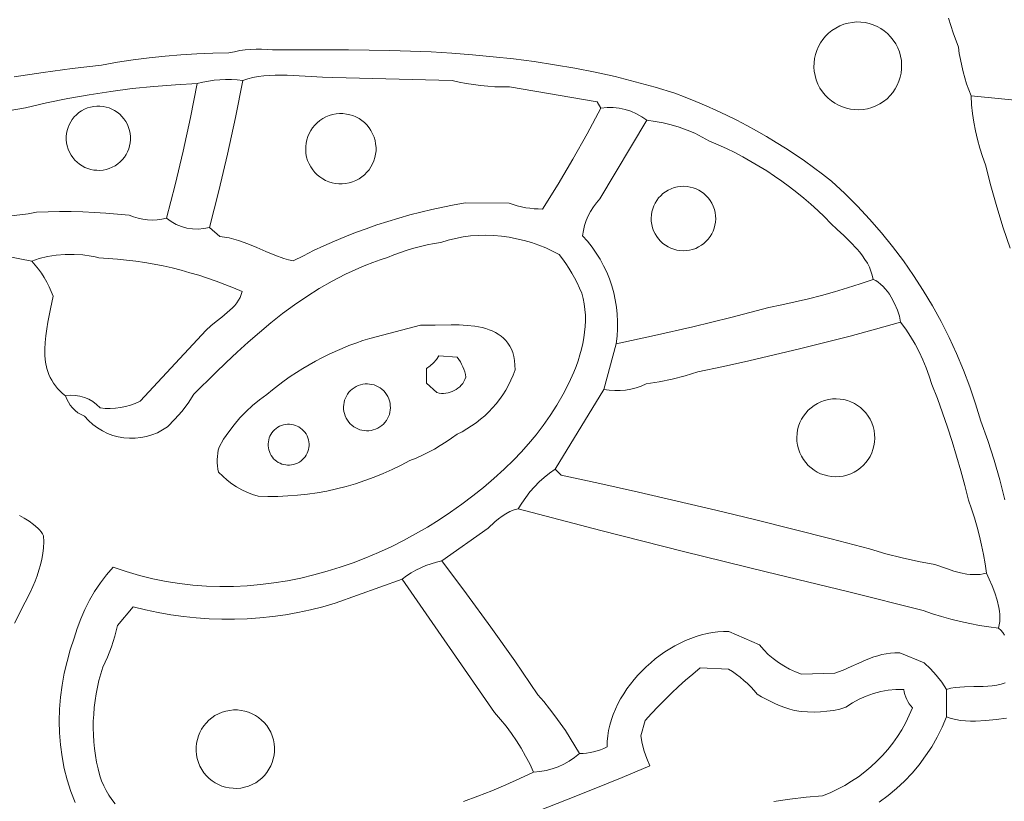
# Model space of a CAD drawing. Header units: inches. Extents: x 36.3 to 71.4, y 17.4 to 61.7.
# Tile 5 of 14: x 54.4 to 65.7, y 23.2 to 32.2. Entities that reach past the tile are written whole.
import ezdxf

# ---------------------------------------------------------------- set-up
doc = ezdxf.new("R2010")
doc.units = ezdxf.units.IN
doc.header["$MEASUREMENT"] = 0
doc.layers.add('10_CLOSED_AREAS', color=7, linetype='CONTINUOUS', lineweight=18)
doc.layers.add('20_EXACT_CIRCLES', color=7, linetype='CONTINUOUS', lineweight=18)

msp = doc.modelspace()

# ---------------------------------------------------------------- linework, layer by layer
at = {"layer": '10_CLOSED_AREAS'}
for points in [[(65.79, 29.582), (65.71, 29.818), (65.636, 30.057), (65.568, 30.297), (65.506, 30.539), (65.472, 30.635), (65.441, 30.732), (65.414, 30.83), (65.392, 30.929), (65.373, 31.029), (65.357, 31.129), (65.346, 31.23), (65.339, 31.331), (65.313, 31.399), (65.289, 31.468), (65.268, 31.537), (65.249, 31.606), (65.232, 31.677), (65.217, 31.748), (65.205, 31.819), (65.195, 31.891), (65.134, 32.055), (65.08, 32.222)], [(65.08, 32.222), (65.134, 32.055), (65.195, 31.891), (65.205, 31.819), (65.217, 31.748), (65.232, 31.677), (65.249, 31.606), (65.268, 31.537), (65.289, 31.468), (65.313, 31.399), (65.339, 31.331), (66.387, 31.227)], [(54.354, 31.548), (54.688, 31.6), (55.023, 31.646), (55.358, 31.685), (55.54, 31.717), (55.722, 31.744), (55.904, 31.768), (56.087, 31.787), (56.27, 31.802), (56.453, 31.814), (56.637, 31.821), (56.821, 31.824), (56.883, 31.838), (56.945, 31.85), (57.007, 31.858), (57.069, 31.864), (57.132, 31.867), (57.195, 31.867), (57.258, 31.864), (57.321, 31.858), (58.192, 31.858), (58.429, 31.857), (58.667, 31.853), (58.905, 31.846), (59.142, 31.835), (59.38, 31.821), (59.617, 31.803), (59.853, 31.781), (60.089, 31.755), (60.324, 31.725), (60.559, 31.689), (60.792, 31.649), (61.024, 31.603), (61.255, 31.552), (61.484, 31.494), (61.712, 31.431), (61.938, 31.362), (62.059, 31.316), (62.18, 31.268), (62.299, 31.217), (62.417, 31.164), (62.534, 31.108), (62.65, 31.051), (62.765, 30.991), (62.878, 30.929), (62.99, 30.864), (63.101, 30.797), (63.211, 30.729), (63.319, 30.658), (63.426, 30.584), (63.531, 30.509), (63.635, 30.431), (63.738, 30.352), (63.889, 30.211), (64.035, 30.066), (64.175, 29.915), (64.31, 29.76), (64.439, 29.601), (64.563, 29.437), (64.68, 29.269), (64.791, 29.097), (64.896, 28.922), (64.995, 28.742), (65.088, 28.559), (65.174, 28.373), (65.253, 28.184), (65.326, 27.991), (65.392, 27.796), (65.451, 27.598), (65.532, 27.376), (65.605, 27.152), (65.671, 26.925), (65.729, 26.696)], [(65.729, 26.696), (65.671, 26.925), (65.605, 27.152), (65.532, 27.376), (65.451, 27.598), (65.392, 27.796), (65.326, 27.991), (65.253, 28.184), (65.174, 28.373), (65.088, 28.559), (64.995, 28.742), (64.896, 28.922), (64.791, 29.097), (64.68, 29.269), (64.563, 29.437), (64.439, 29.601), (64.31, 29.76), (64.175, 29.915), (64.035, 30.066), (63.889, 30.211), (63.738, 30.352), (63.635, 30.431), (63.531, 30.509), (63.426, 30.584), (63.319, 30.658), (63.211, 30.729), (63.101, 30.797), (62.99, 30.864), (62.878, 30.929), (62.765, 30.991), (62.65, 31.051), (62.534, 31.108), (62.417, 31.164), (62.299, 31.217), (62.18, 31.268), (62.059, 31.316), (61.938, 31.362), (61.712, 31.431), (61.484, 31.494), (61.255, 31.552), (61.024, 31.603), (60.792, 31.649), (60.559, 31.689), (60.324, 31.725), (60.089, 31.755), (59.853, 31.781), (59.617, 31.803), (59.38, 31.821), (59.142, 31.835), (58.905, 31.846), (58.667, 31.853), (58.429, 31.857), (58.192, 31.858), (57.321, 31.858), (57.258, 31.864), (57.195, 31.867), (57.132, 31.867), (57.069, 31.864), (57.007, 31.858), (56.945, 31.85), (56.883, 31.838), (56.821, 31.824), (56.637, 31.821), (56.453, 31.814), (56.27, 31.802), (56.087, 31.787), (55.904, 31.768), (55.722, 31.744), (55.54, 31.717), (55.358, 31.685), (55.023, 31.646), (54.688, 31.6), (54.354, 31.548)], [(54.288, 31.161), (54.486, 31.194), (54.728, 31.251), (54.972, 31.301), (55.218, 31.344), (55.464, 31.382), (55.711, 31.414), (55.958, 31.439), (56.207, 31.459), (56.455, 31.472), (56.52, 31.488), (56.585, 31.501), (56.651, 31.51), (56.717, 31.516), (56.783, 31.519), (56.85, 31.518), (56.916, 31.514), (56.982, 31.507), (57.037, 31.526), (57.095, 31.542), (57.156, 31.553), (57.22, 31.561), (57.285, 31.566), (57.352, 31.569), (57.489, 31.568), (57.628, 31.561), (57.764, 31.553), (57.894, 31.545), (58.014, 31.542), (59.383, 31.506), (59.464, 31.488), (59.545, 31.473), (59.627, 31.46), (59.709, 31.449), (59.792, 31.441), (59.874, 31.436), (59.957, 31.433), (60.04, 31.433), (61.048, 31.261), (61.09, 31.191), (61.161, 31.198), (61.231, 31.198), (61.3, 31.19), (61.368, 31.176), (61.435, 31.154), (61.498, 31.126), (61.559, 31.092), (61.617, 31.051), (61.712, 31.038), (61.806, 31.021), (61.899, 30.999), (61.99, 30.971), (62.08, 30.939), (62.168, 30.902), (62.254, 30.859), (62.337, 30.813), (62.435, 30.771), (62.531, 30.727), (62.627, 30.68), (62.721, 30.631), (62.813, 30.579), (62.904, 30.526), (62.994, 30.47), (63.082, 30.411), (63.169, 30.351), (63.254, 30.288), (63.338, 30.223), (63.42, 30.156), (63.5, 30.087), (63.579, 30.016), (63.656, 29.943), (63.731, 29.867), (63.802, 29.798), (63.878, 29.727), (63.954, 29.653), (64.027, 29.576), (64.061, 29.536), (64.093, 29.495), (64.122, 29.453), (64.149, 29.41), (64.172, 29.366), (64.191, 29.32), (64.205, 29.273), (64.215, 29.225), (64.245, 29.211), (64.274, 29.192), (64.302, 29.17), (64.329, 29.145), (64.355, 29.117), (64.38, 29.086), (64.403, 29.054), (64.424, 29.019), (64.462, 28.947), (64.494, 28.873), (64.517, 28.801), (64.531, 28.733), (64.591, 28.652), (64.646, 28.568), (64.697, 28.482), (64.744, 28.394), (64.787, 28.303), (64.826, 28.21), (64.86, 28.116), (64.89, 28.02), (64.953, 27.857), (65.013, 27.694), (65.07, 27.529), (65.123, 27.363), (65.174, 27.197), (65.222, 27.029), (65.267, 26.861), (65.309, 26.691), (65.345, 26.59), (65.379, 26.487), (65.409, 26.383), (65.436, 26.279), (65.46, 26.173), (65.482, 26.067), (65.5, 25.961), (65.515, 25.854), (65.548, 25.783), (65.581, 25.706), (65.612, 25.626), (65.639, 25.543), (65.658, 25.46), (65.665, 25.418), (65.669, 25.377), (65.671, 25.337), (65.669, 25.298), (65.664, 25.259), (65.655, 25.222), (65.68, 25.198), (65.703, 25.171), (65.723, 25.141)], [(54.322, 29.954), (54.419, 29.965), (54.516, 29.979), (54.611, 29.997), (54.744, 30.002), (54.877, 30.004), (55.01, 30.003), (55.143, 30), (55.276, 29.994), (55.409, 29.986), (55.542, 29.975), (55.674, 29.962), (55.726, 29.942), (55.778, 29.926), (55.832, 29.915), (55.886, 29.909), (55.941, 29.906), (55.996, 29.909), (56.05, 29.916), (56.104, 29.927), (56.203, 30.311), (56.295, 30.696), (56.379, 31.083), (56.455, 31.472), (56.207, 31.459), (55.958, 31.439), (55.711, 31.414), (55.464, 31.382), (55.218, 31.344), (54.972, 31.301), (54.728, 31.251), (54.486, 31.194), (54.288, 31.161)], [(55.514, 23.205), (55.477, 23.255), (55.443, 23.306), (55.412, 23.359), (55.384, 23.414), (55.359, 23.471), (55.338, 23.529), (55.318, 23.606), (55.302, 23.683), (55.288, 23.761), (55.278, 23.84), (55.27, 23.918), (55.265, 23.997), (55.263, 24.076), (55.264, 24.154), (55.268, 24.233), (55.274, 24.311), (55.284, 24.39), (55.296, 24.468), (55.311, 24.545), (55.329, 24.622), (55.35, 24.699), (55.374, 24.775), (55.428, 24.89), (55.474, 25.008), (55.512, 25.129), (55.542, 25.253), (55.721, 25.468), (55.864, 25.432), (56.009, 25.401), (56.154, 25.376), (56.299, 25.355), (56.445, 25.34), (56.592, 25.33), (56.738, 25.325), (56.885, 25.325), (57.031, 25.33), (57.177, 25.34), (57.323, 25.355), (57.469, 25.376), (57.613, 25.401), (57.757, 25.432), (57.9, 25.468), (58.042, 25.509), (58.808, 25.784), (58.859, 25.821), (58.912, 25.856), (58.967, 25.888), (59.024, 25.916), (59.082, 25.941), (59.142, 25.962), (59.202, 25.98), (59.264, 25.994), (59.797, 26.37), (59.874, 26.441), (59.915, 26.475), (59.957, 26.507), (60.001, 26.536), (60.047, 26.561), (60.094, 26.579), (60.142, 26.591), (60.183, 26.658), (60.227, 26.723), (60.275, 26.785), (60.327, 26.844), (60.381, 26.9), (60.439, 26.952), (60.5, 27.002), (60.564, 27.048), (61.125, 27.961), (61.266, 28.487), (61.276, 28.572), (61.282, 28.656), (61.282, 28.74), (61.278, 28.824), (61.269, 28.907), (61.256, 28.99), (61.238, 29.071), (61.215, 29.151), (61.188, 29.23), (61.157, 29.307), (61.121, 29.382), (61.081, 29.456), (61.037, 29.527), (60.989, 29.596), (60.936, 29.662), (60.88, 29.726), (60.889, 29.785), (60.903, 29.842), (60.922, 29.899), (60.945, 29.953), (60.972, 30.005), (61.004, 30.056), (61.039, 30.103), (61.079, 30.148), (61.617, 31.051), (61.559, 31.092), (61.498, 31.126), (61.435, 31.154), (61.368, 31.176), (61.3, 31.19), (61.231, 31.198), (61.161, 31.198), (61.09, 31.191), (60.933, 30.895), (60.77, 30.604), (60.599, 30.316), (60.421, 30.032), (60.372, 30.033), (60.323, 30.036), (60.275, 30.041), (60.227, 30.048), (60.179, 30.058), (60.131, 30.069), (60.084, 30.083), (60.038, 30.099), (59.536, 30.102), (59.407, 30.079), (59.278, 30.054), (59.15, 30.027), (59.023, 29.997), (58.896, 29.964), (58.77, 29.929), (58.645, 29.891), (58.52, 29.85), (58.396, 29.807), (58.274, 29.762), (58.152, 29.714), (58.031, 29.663), (57.911, 29.61), (57.793, 29.555), (57.675, 29.497), (57.558, 29.437), (57.505, 29.449), (57.452, 29.465), (57.348, 29.503), (57.244, 29.546), (57.141, 29.591), (57.037, 29.634), (56.932, 29.672), (56.878, 29.687), (56.825, 29.7), (56.77, 29.71), (56.715, 29.716), (56.596, 29.822), (56.531, 29.808), (56.466, 29.802), (56.401, 29.804), (56.337, 29.814), (56.275, 29.831), (56.215, 29.856), (56.158, 29.888), (56.104, 29.927), (56.05, 29.916), (55.996, 29.909), (55.941, 29.906), (55.886, 29.909), (55.832, 29.915), (55.778, 29.926), (55.726, 29.942), (55.674, 29.962), (55.542, 29.975), (55.409, 29.986), (55.276, 29.994), (55.143, 30), (55.01, 30.003), (54.877, 30.004), (54.744, 30.002), (54.611, 29.997), (54.516, 29.979), (54.419, 29.965), (54.322, 29.954)], [(53.828, 29.575), (54.559, 29.435), (54.6, 29.451), (54.644, 29.464), (54.738, 29.486), (54.838, 29.502), (54.941, 29.51), (55.044, 29.511), (55.145, 29.505), (55.241, 29.492), (55.286, 29.483), (55.328, 29.471), (55.435, 29.465), (55.54, 29.457), (55.646, 29.446), (55.751, 29.433), (55.856, 29.418), (55.961, 29.399), (56.064, 29.379), (56.168, 29.356), (56.271, 29.33), (56.373, 29.302), (56.474, 29.272), (56.575, 29.239), (56.675, 29.204), (56.775, 29.166), (56.873, 29.127), (56.971, 29.084), (56.962, 29.05), (56.949, 29.017), (56.932, 28.986), (56.911, 28.955), (56.887, 28.926), (56.861, 28.898), (56.802, 28.844), (56.739, 28.792), (56.675, 28.742), (56.614, 28.693), (56.56, 28.644), (55.8, 27.826), (55.746, 27.801), (55.69, 27.781), (55.634, 27.765), (55.576, 27.753), (55.518, 27.746), (55.459, 27.743), (55.4, 27.744), (55.341, 27.75), (55.301, 27.789), (55.258, 27.822), (55.211, 27.849), (55.161, 27.871), (55.109, 27.886), (55.055, 27.894), (55.001, 27.896), (54.946, 27.89), (54.96, 27.851), (54.978, 27.814), (55, 27.78), (55.026, 27.749), (55.056, 27.72), (55.088, 27.695), (55.123, 27.674), (55.161, 27.657), (55.208, 27.606), (55.258, 27.56), (55.311, 27.521), (55.368, 27.486), (55.427, 27.458), (55.488, 27.435), (55.551, 27.418), (55.615, 27.407), (55.679, 27.402), (55.744, 27.402), (55.809, 27.409), (55.874, 27.422), (55.937, 27.44), (55.999, 27.465), (56.059, 27.497), (56.117, 27.534), (56.201, 27.619), (56.28, 27.71), (56.353, 27.806), (56.419, 27.906), (56.665, 28.151), (56.789, 28.271), (56.915, 28.389), (57.042, 28.505), (57.171, 28.617), (57.303, 28.727), (57.437, 28.832), (57.574, 28.933), (57.714, 29.029), (57.858, 29.12), (58.005, 29.205), (58.157, 29.284), (58.234, 29.32), (58.313, 29.355), (58.393, 29.389), (58.474, 29.42), (58.557, 29.449), (58.641, 29.477), (58.715, 29.507), (58.79, 29.535), (58.866, 29.56), (58.942, 29.582), (59.02, 29.603), (59.098, 29.621), (59.176, 29.636), (59.255, 29.649), (59.338, 29.675), (59.422, 29.696), (59.508, 29.712), (59.595, 29.723), (59.683, 29.729), (59.771, 29.731), (59.86, 29.728), (59.948, 29.72), (60.036, 29.708), (60.123, 29.692), (60.209, 29.672), (60.294, 29.647), (60.377, 29.619), (60.457, 29.587), (60.536, 29.55), (60.611, 29.511), (60.65, 29.459), (60.687, 29.406), (60.723, 29.353), (60.756, 29.298), (60.787, 29.242), (60.817, 29.184), (60.845, 29.126), (60.87, 29.067), (60.887, 29.006), (60.899, 28.943), (60.907, 28.88), (60.912, 28.816), (60.912, 28.751), (60.91, 28.686), (60.904, 28.621), (60.894, 28.555), (60.882, 28.49), (60.867, 28.424), (60.849, 28.358), (60.828, 28.292), (60.805, 28.227), (60.779, 28.162), (60.722, 28.033), (60.657, 27.906), (60.586, 27.783), (60.51, 27.663), (60.429, 27.549), (60.346, 27.44), (60.261, 27.337), (60.176, 27.242), (60.091, 27.154), (59.979, 27.046), (59.863, 26.94), (59.744, 26.838), (59.621, 26.739), (59.495, 26.644), (59.366, 26.553), (59.235, 26.466), (59.1, 26.382), (58.963, 26.303), (58.824, 26.228), (58.683, 26.157), (58.539, 26.091), (58.394, 26.03), (58.247, 25.973), (58.098, 25.921), (57.948, 25.875), (57.797, 25.833), (57.645, 25.797), (57.492, 25.766), (57.338, 25.741), (57.183, 25.722), (57.029, 25.708), (56.873, 25.701), (56.718, 25.699), (56.563, 25.704), (56.408, 25.715), (56.253, 25.733), (56.099, 25.757), (55.946, 25.789), (55.794, 25.827), (55.642, 25.872), (55.492, 25.924), (55.415, 25.834), (55.345, 25.741), (55.279, 25.643), (55.22, 25.542), (55.167, 25.438), (55.12, 25.33), (55.079, 25.22), (55.044, 25.107), (55, 24.974), (54.962, 24.84), (54.93, 24.704), (54.906, 24.568), (54.888, 24.431), (54.877, 24.293), (54.873, 24.156), (54.876, 24.019), (54.887, 23.883), (54.905, 23.747), (54.931, 23.613), (54.965, 23.48), (55.006, 23.349), (55.056, 23.22)], [(55.056, 23.22), (55.006, 23.349), (54.965, 23.48), (54.931, 23.613), (54.905, 23.747), (54.887, 23.883), (54.876, 24.019), (54.873, 24.156), (54.877, 24.293), (54.888, 24.431), (54.906, 24.568), (54.93, 24.704), (54.962, 24.84), (55, 24.974), (55.044, 25.107), (55.079, 25.22), (55.12, 25.33), (55.167, 25.438), (55.22, 25.542), (55.279, 25.643), (55.345, 25.741), (55.415, 25.834), (55.492, 25.924), (55.642, 25.872), (55.794, 25.827), (55.946, 25.789), (56.099, 25.757), (56.253, 25.733), (56.408, 25.715), (56.563, 25.704), (56.718, 25.699), (56.873, 25.701), (57.029, 25.708), (57.183, 25.722), (57.338, 25.741), (57.492, 25.766), (57.645, 25.797), (57.797, 25.833), (57.948, 25.875), (58.098, 25.921), (58.247, 25.973), (58.394, 26.03), (58.539, 26.091), (58.683, 26.157), (58.824, 26.228), (58.963, 26.303), (59.1, 26.382), (59.235, 26.466), (59.366, 26.553), (59.495, 26.644), (59.621, 26.739), (59.744, 26.838), (59.863, 26.94), (59.979, 27.046), (60.091, 27.154), (60.176, 27.242), (60.261, 27.337), (60.346, 27.44), (60.429, 27.549), (60.51, 27.663), (60.586, 27.783), (60.657, 27.906), (60.722, 28.033), (60.779, 28.162), (60.805, 28.227), (60.828, 28.292), (60.849, 28.358), (60.867, 28.424), (60.882, 28.49), (60.894, 28.555), (60.904, 28.621), (60.91, 28.686), (60.912, 28.751), (60.912, 28.816), (60.907, 28.88), (60.899, 28.943), (60.887, 29.006), (60.87, 29.067), (60.845, 29.126), (60.817, 29.184), (60.787, 29.242), (60.756, 29.298), (60.723, 29.353), (60.687, 29.406), (60.65, 29.459), (60.611, 29.511), (60.536, 29.55), (60.457, 29.587), (60.377, 29.619), (60.294, 29.647), (60.209, 29.672), (60.123, 29.692), (60.036, 29.708), (59.948, 29.72), (59.86, 29.728), (59.771, 29.731), (59.683, 29.729), (59.595, 29.723), (59.508, 29.712), (59.422, 29.696), (59.338, 29.675), (59.255, 29.649), (59.176, 29.636), (59.098, 29.621), (59.02, 29.603), (58.942, 29.582), (58.866, 29.56), (58.79, 29.535), (58.715, 29.507), (58.641, 29.477), (58.557, 29.449), (58.474, 29.42), (58.393, 29.389), (58.313, 29.355), (58.234, 29.32), (58.157, 29.284), (58.005, 29.205), (57.858, 29.12), (57.714, 29.029), (57.574, 28.933), (57.437, 28.832), (57.303, 28.727), (57.171, 28.617), (57.042, 28.505), (56.915, 28.389), (56.789, 28.271), (56.665, 28.151), (56.419, 27.906), (56.353, 27.806), (56.28, 27.71), (56.201, 27.619), (56.117, 27.534), (56.059, 27.497), (55.999, 27.465), (55.937, 27.44), (55.874, 27.422), (55.809, 27.409), (55.744, 27.402), (55.679, 27.402), (55.615, 27.407), (55.551, 27.418), (55.488, 27.435), (55.427, 27.458), (55.368, 27.486), (55.311, 27.521), (55.258, 27.56), (55.208, 27.606), (55.161, 27.657), (55.123, 27.674), (55.088, 27.695), (55.056, 27.72), (55.026, 27.749), (55, 27.78), (54.978, 27.814), (54.96, 27.851), (54.946, 27.89), (54.912, 27.917), (54.881, 27.945), (54.853, 27.974), (54.828, 28.004), (54.806, 28.035), (54.786, 28.067), (54.769, 28.1), (54.754, 28.133), (54.742, 28.168), (54.731, 28.203), (54.716, 28.275), (54.708, 28.349), (54.706, 28.424), (54.71, 28.501), (54.717, 28.578), (54.729, 28.656), (54.742, 28.733), (54.773, 28.886), (54.803, 29.031), (54.781, 29.087), (54.756, 29.14), (54.729, 29.193), (54.7, 29.245), (54.668, 29.295), (54.634, 29.343), (54.598, 29.39), (54.559, 29.435), (53.828, 29.575)], [(65.723, 25.141), (65.703, 25.171), (65.68, 25.198), (65.655, 25.222), (65.545, 25.236), (65.435, 25.253), (65.325, 25.274), (65.217, 25.297), (65.109, 25.324), (65.002, 25.355), (64.896, 25.388), (64.79, 25.425), (63.937, 25.639), (62.986, 25.868), (62.037, 26.102), (61.089, 26.344), (60.142, 26.591), (60.094, 26.579), (60.047, 26.561), (60.001, 26.536), (59.957, 26.507), (59.915, 26.475), (59.874, 26.441), (59.797, 26.37), (59.264, 25.994), (59.549, 25.616), (59.828, 25.234), (60.101, 24.848), (60.368, 24.457), (60.435, 24.379), (60.5, 24.298), (60.563, 24.216), (60.624, 24.132), (60.683, 24.047), (60.739, 23.96), (60.793, 23.872), (60.845, 23.782), (60.886, 23.784), (60.926, 23.788), (60.967, 23.794), (61.007, 23.803), (61.046, 23.814), (61.085, 23.827), (61.123, 23.842), (61.161, 23.86), (61.163, 23.923), (61.169, 23.986), (61.179, 24.048), (61.194, 24.11), (61.211, 24.172), (61.233, 24.233), (61.258, 24.293), (61.286, 24.352), (61.317, 24.411), (61.352, 24.468), (61.389, 24.524), (61.429, 24.578), (61.471, 24.632), (61.516, 24.683), (61.563, 24.733), (61.612, 24.78), (61.663, 24.826), (61.715, 24.87), (61.77, 24.911), (61.826, 24.95), (61.883, 24.986), (61.941, 25.02), (62.001, 25.051), (62.061, 25.079), (62.122, 25.104), (62.184, 25.126), (62.246, 25.144), (62.309, 25.159), (62.371, 25.171), (62.434, 25.179), (62.496, 25.183), (62.558, 25.184), (62.911, 25.03), (62.96, 24.974), (63.012, 24.921), (63.068, 24.873), (63.128, 24.828), (63.19, 24.788), (63.255, 24.753), (63.323, 24.722), (63.393, 24.696), (63.776, 24.704), (63.873, 24.741), (63.964, 24.781), (64.051, 24.821), (64.137, 24.858), (64.224, 24.892), (64.269, 24.906), (64.316, 24.918), (64.364, 24.927), (64.414, 24.934), (64.466, 24.938), (64.521, 24.938), (64.801, 24.825), (64.874, 24.756), (64.941, 24.682), (65.003, 24.603), (65.058, 24.52), (65.107, 24.532), (65.158, 24.54), (65.21, 24.546), (65.263, 24.549), (65.37, 24.551), (65.478, 24.553), (65.531, 24.556), (65.583, 24.56), (65.635, 24.568), (65.685, 24.579), (65.733, 24.594)], [(54.358, 25.279), (54.483, 25.52), (54.542, 25.64), (54.595, 25.762), (54.619, 25.824), (54.64, 25.887), (54.658, 25.95), (54.673, 26.014), (54.684, 26.079), (54.692, 26.145), (54.695, 26.212), (54.694, 26.281), (54.681, 26.304), (54.665, 26.327), (54.647, 26.349), (54.626, 26.37), (54.579, 26.411), (54.527, 26.449), (54.472, 26.485), (54.417, 26.517)], [(54.417, 26.517), (54.472, 26.485), (54.527, 26.449), (54.579, 26.411), (54.626, 26.37), (54.647, 26.349), (54.665, 26.327), (54.681, 26.304), (54.694, 26.281), (54.695, 26.212), (54.692, 26.145), (54.684, 26.079), (54.673, 26.014), (54.658, 25.95), (54.64, 25.887), (54.619, 25.824), (54.595, 25.762), (54.542, 25.64), (54.483, 25.52), (54.358, 25.279)], [(59.514, 23.233), (59.678, 23.293), (59.84, 23.357), (60.001, 23.425), (60.16, 23.496), (60.318, 23.571), (60.274, 23.664), (60.226, 23.754), (60.175, 23.843), (60.121, 23.929), (60.063, 24.014), (60.002, 24.096), (59.938, 24.175), (59.871, 24.253), (58.808, 25.784), (58.042, 25.509), (57.9, 25.468), (57.757, 25.432), (57.613, 25.401), (57.469, 25.376), (57.323, 25.355), (57.177, 25.34), (57.031, 25.33), (56.885, 25.325), (56.738, 25.325), (56.592, 25.33), (56.445, 25.34), (56.299, 25.355), (56.154, 25.376), (56.009, 25.401), (55.864, 25.432), (55.721, 25.468), (55.542, 25.253), (55.512, 25.129), (55.474, 25.008), (55.428, 24.89), (55.374, 24.775), (55.35, 24.699), (55.329, 24.622), (55.311, 24.545), (55.296, 24.468), (55.284, 24.39), (55.274, 24.311), (55.268, 24.233), (55.264, 24.154), (55.263, 24.076), (55.265, 23.997), (55.27, 23.918), (55.278, 23.84), (55.288, 23.761), (55.302, 23.683), (55.318, 23.606), (55.338, 23.529), (55.359, 23.471), (55.384, 23.414), (55.412, 23.359), (55.443, 23.306), (55.477, 23.255), (55.514, 23.205)], [(64.286, 23.226), (64.387, 23.301), (64.484, 23.381), (64.575, 23.467), (64.662, 23.558), (64.743, 23.654), (64.818, 23.755), (64.888, 23.861), (64.951, 23.971), (65.008, 24.085), (65.058, 24.203), (65.058, 24.52), (65.003, 24.603), (64.941, 24.682), (64.874, 24.756), (64.801, 24.825), (64.521, 24.938), (64.466, 24.938), (64.414, 24.934), (64.364, 24.927), (64.316, 24.918), (64.269, 24.906), (64.224, 24.892), (64.137, 24.858), (64.051, 24.821), (63.964, 24.781), (63.873, 24.741), (63.776, 24.704), (63.393, 24.696), (63.323, 24.722), (63.255, 24.753), (63.19, 24.788), (63.128, 24.828), (63.068, 24.873), (63.012, 24.921), (62.96, 24.974), (62.911, 25.03), (62.558, 25.184), (62.496, 25.183), (62.434, 25.179), (62.371, 25.171), (62.309, 25.159), (62.246, 25.144), (62.184, 25.126), (62.122, 25.104), (62.061, 25.079), (62.001, 25.051), (61.941, 25.02), (61.883, 24.986), (61.826, 24.95), (61.77, 24.911), (61.715, 24.87), (61.663, 24.826), (61.612, 24.78), (61.563, 24.733), (61.516, 24.683), (61.471, 24.632), (61.429, 24.578), (61.389, 24.524), (61.352, 24.468), (61.317, 24.411), (61.286, 24.352), (61.258, 24.293), (61.233, 24.233), (61.211, 24.172), (61.194, 24.11), (61.179, 24.048), (61.169, 23.986), (61.163, 23.923), (61.161, 23.86), (61.123, 23.842), (61.085, 23.827), (61.046, 23.814), (61.007, 23.803), (60.967, 23.794), (60.926, 23.788), (60.886, 23.784), (60.845, 23.782), (60.788, 23.736), (60.728, 23.695), (60.665, 23.66), (60.6, 23.631), (60.532, 23.607), (60.462, 23.589), (60.39, 23.577), (60.318, 23.571), (60.16, 23.496), (60.001, 23.425), (59.84, 23.357), (59.678, 23.293), (59.514, 23.233)], [(60.374, 23.124), (60.695, 23.25), (61.015, 23.378), (61.334, 23.51), (61.652, 23.644), (61.617, 23.726), (61.588, 23.811), (61.566, 23.898), (61.55, 23.986), (61.598, 24.162), (61.672, 24.243), (61.747, 24.322), (61.824, 24.4), (61.902, 24.476), (61.982, 24.551), (62.063, 24.624), (62.146, 24.696), (62.23, 24.765), (62.555, 24.753), (62.602, 24.723), (62.647, 24.692), (62.69, 24.658), (62.733, 24.623), (62.773, 24.586), (62.813, 24.548), (62.85, 24.508), (62.886, 24.466), (62.936, 24.435), (62.987, 24.406), (63.04, 24.379), (63.093, 24.354), (63.147, 24.332), (63.202, 24.311), (63.258, 24.292), (63.314, 24.276), (63.388, 24.266), (63.463, 24.26), (63.537, 24.259), (63.611, 24.261), (63.685, 24.268), (63.759, 24.279), (63.832, 24.294), (63.904, 24.314), (63.978, 24.364), (64.055, 24.407), (64.135, 24.443), (64.218, 24.472), (64.303, 24.494), (64.39, 24.509), (64.478, 24.517), (64.567, 24.517), (64.572, 24.488), (64.58, 24.46), (64.59, 24.432), (64.602, 24.405), (64.615, 24.38), (64.631, 24.355), (64.648, 24.331), (64.668, 24.309), (64.631, 24.222), (64.589, 24.138), (64.544, 24.057), (64.494, 23.978), (64.441, 23.903), (64.384, 23.83), (64.323, 23.761), (64.258, 23.694), (64.191, 23.632), (64.12, 23.572), (64.046, 23.517), (63.969, 23.465), (63.889, 23.417), (63.807, 23.374), (63.722, 23.334), (63.635, 23.299), (63.447, 23.283), (63.26, 23.26), (63.074, 23.232)], [(63.074, 23.232), (63.26, 23.26), (63.447, 23.283), (63.635, 23.299), (63.722, 23.334), (63.807, 23.374), (63.889, 23.417), (63.969, 23.465), (64.046, 23.517), (64.12, 23.572), (64.191, 23.632), (64.258, 23.694), (64.323, 23.761), (64.384, 23.83), (64.441, 23.903), (64.494, 23.978), (64.544, 24.057), (64.589, 24.138), (64.631, 24.222), (64.668, 24.309), (64.648, 24.331), (64.631, 24.355), (64.615, 24.38), (64.602, 24.405), (64.59, 24.432), (64.58, 24.46), (64.572, 24.488), (64.567, 24.517), (64.478, 24.517), (64.39, 24.509), (64.303, 24.494), (64.218, 24.472), (64.135, 24.443), (64.055, 24.407), (63.978, 24.364), (63.904, 24.314), (63.832, 24.294), (63.759, 24.279), (63.685, 24.268), (63.611, 24.261), (63.537, 24.259), (63.463, 24.26), (63.388, 24.266), (63.314, 24.276), (63.258, 24.292), (63.202, 24.311), (63.147, 24.332), (63.093, 24.354), (63.04, 24.379), (62.987, 24.406), (62.936, 24.435), (62.886, 24.466), (62.85, 24.508), (62.813, 24.548), (62.773, 24.586), (62.733, 24.623), (62.69, 24.658), (62.647, 24.692), (62.602, 24.723), (62.555, 24.753), (62.23, 24.765), (62.146, 24.696), (62.063, 24.624), (61.982, 24.551), (61.902, 24.476), (61.824, 24.4), (61.747, 24.322), (61.672, 24.243), (61.598, 24.162), (61.55, 23.986), (61.566, 23.898), (61.588, 23.811), (61.617, 23.726), (61.652, 23.644), (61.334, 23.51), (61.015, 23.378), (60.695, 23.25), (60.374, 23.124)], [(65.733, 24.594), (65.685, 24.579), (65.635, 24.568), (65.583, 24.56), (65.531, 24.556), (65.478, 24.553), (65.37, 24.551), (65.263, 24.549), (65.21, 24.546), (65.158, 24.54), (65.107, 24.532), (65.058, 24.52), (65.058, 24.203), (65.11, 24.185), (65.163, 24.172), (65.218, 24.163), (65.274, 24.157), (65.332, 24.155), (65.39, 24.156), (65.508, 24.163), (65.628, 24.175), (65.746, 24.188)], [(65.746, 24.188), (65.628, 24.175), (65.508, 24.163), (65.39, 24.156), (65.332, 24.155), (65.274, 24.157), (65.218, 24.163), (65.163, 24.172), (65.11, 24.185), (65.058, 24.203), (65.008, 24.085), (64.951, 23.971), (64.888, 23.861), (64.818, 23.755), (64.743, 23.654), (64.662, 23.558), (64.575, 23.467), (64.484, 23.381), (64.387, 23.301), (64.286, 23.226)]]:
    msp.add_lwpolyline(points, dxfattribs=at)
for points in [[(56.982, 31.507), (56.896, 31.083), (56.803, 30.661), (56.703, 30.241), (56.596, 29.822), (56.715, 29.716), (56.77, 29.71), (56.825, 29.7), (56.878, 29.687), (56.932, 29.672), (57.037, 29.634), (57.141, 29.591), (57.244, 29.546), (57.348, 29.503), (57.452, 29.465), (57.505, 29.449), (57.558, 29.437), (57.675, 29.497), (57.793, 29.555), (57.911, 29.61), (58.031, 29.663), (58.152, 29.714), (58.274, 29.762), (58.396, 29.807), (58.52, 29.85), (58.645, 29.891), (58.77, 29.929), (58.896, 29.964), (59.023, 29.997), (59.15, 30.027), (59.278, 30.054), (59.407, 30.079), (59.536, 30.102), (60.038, 30.099), (60.084, 30.083), (60.131, 30.069), (60.179, 30.058), (60.227, 30.048), (60.275, 30.041), (60.323, 30.036), (60.372, 30.033), (60.421, 30.032), (60.599, 30.316), (60.77, 30.604), (60.933, 30.895), (61.09, 31.191), (61.048, 31.261), (60.04, 31.433), (59.957, 31.433), (59.874, 31.436), (59.792, 31.441), (59.709, 31.449), (59.627, 31.46), (59.545, 31.473), (59.464, 31.488), (59.383, 31.506), (58.014, 31.542), (57.894, 31.545), (57.764, 31.553), (57.628, 31.561), (57.489, 31.568), (57.352, 31.569), (57.285, 31.566), (57.22, 31.561), (57.156, 31.553), (57.095, 31.542), (57.037, 31.526)], [(56.455, 31.472), (56.379, 31.083), (56.295, 30.696), (56.203, 30.311), (56.104, 29.927), (56.158, 29.888), (56.215, 29.856), (56.275, 29.831), (56.337, 29.814), (56.401, 29.804), (56.466, 29.802), (56.531, 29.808), (56.596, 29.822), (56.703, 30.241), (56.803, 30.661), (56.896, 31.083), (56.982, 31.507), (56.916, 31.514), (56.85, 31.518), (56.783, 31.519), (56.717, 31.516), (56.651, 31.51), (56.585, 31.501), (56.52, 31.488)], [(61.617, 31.051), (61.079, 30.148), (61.039, 30.103), (61.004, 30.056), (60.972, 30.005), (60.945, 29.953), (60.922, 29.899), (60.903, 29.842), (60.889, 29.785), (60.88, 29.726), (60.936, 29.662), (60.989, 29.596), (61.037, 29.527), (61.081, 29.456), (61.121, 29.382), (61.157, 29.307), (61.188, 29.23), (61.215, 29.151), (61.238, 29.071), (61.256, 28.99), (61.269, 28.907), (61.278, 28.824), (61.282, 28.74), (61.282, 28.656), (61.276, 28.572), (61.266, 28.487), (61.706, 28.581), (62.145, 28.682), (62.581, 28.789), (63.017, 28.904), (63.169, 28.934), (63.321, 28.966), (63.472, 29.002), (63.622, 29.041), (63.772, 29.083), (63.921, 29.127), (64.068, 29.174), (64.215, 29.225), (64.205, 29.273), (64.191, 29.32), (64.172, 29.366), (64.149, 29.41), (64.122, 29.453), (64.093, 29.495), (64.061, 29.536), (64.027, 29.576), (63.954, 29.653), (63.878, 29.727), (63.802, 29.798), (63.731, 29.867), (63.656, 29.943), (63.579, 30.016), (63.5, 30.087), (63.42, 30.156), (63.338, 30.223), (63.254, 30.288), (63.169, 30.351), (63.082, 30.411), (62.994, 30.47), (62.904, 30.526), (62.813, 30.579), (62.721, 30.631), (62.627, 30.68), (62.531, 30.727), (62.435, 30.771), (62.337, 30.813), (62.254, 30.859), (62.168, 30.902), (62.08, 30.939), (61.99, 30.971), (61.899, 30.999), (61.806, 31.021), (61.712, 31.038)], [(54.559, 29.435), (54.598, 29.39), (54.634, 29.343), (54.668, 29.295), (54.7, 29.245), (54.729, 29.193), (54.756, 29.14), (54.781, 29.087), (54.803, 29.031), (54.773, 28.886), (54.742, 28.733), (54.729, 28.656), (54.717, 28.578), (54.71, 28.501), (54.706, 28.424), (54.708, 28.349), (54.716, 28.275), (54.731, 28.203), (54.742, 28.168), (54.754, 28.133), (54.769, 28.1), (54.786, 28.067), (54.806, 28.035), (54.828, 28.004), (54.853, 27.974), (54.881, 27.945), (54.912, 27.917), (54.946, 27.89), (55.001, 27.896), (55.055, 27.894), (55.109, 27.886), (55.161, 27.871), (55.211, 27.849), (55.258, 27.822), (55.301, 27.789), (55.341, 27.75), (55.4, 27.744), (55.459, 27.743), (55.518, 27.746), (55.576, 27.753), (55.634, 27.765), (55.69, 27.781), (55.746, 27.801), (55.8, 27.826), (56.56, 28.644), (56.614, 28.693), (56.675, 28.742), (56.739, 28.792), (56.802, 28.844), (56.861, 28.898), (56.887, 28.926), (56.911, 28.955), (56.932, 28.986), (56.949, 29.017), (56.962, 29.05), (56.971, 29.084), (56.873, 29.127), (56.775, 29.166), (56.675, 29.204), (56.575, 29.239), (56.474, 29.272), (56.373, 29.302), (56.271, 29.33), (56.168, 29.356), (56.064, 29.379), (55.961, 29.399), (55.856, 29.418), (55.751, 29.433), (55.646, 29.446), (55.54, 29.457), (55.435, 29.465), (55.328, 29.471), (55.286, 29.483), (55.241, 29.492), (55.145, 29.505), (55.044, 29.511), (54.941, 29.51), (54.838, 29.502), (54.738, 29.486), (54.644, 29.464), (54.6, 29.451)], [(61.266, 28.487), (61.125, 27.961), (61.187, 27.952), (61.249, 27.949), (61.311, 27.95), (61.373, 27.955), (61.434, 27.966), (61.494, 27.981), (61.553, 28.001), (61.61, 28.025), (61.76, 28.049), (61.91, 28.081), (62.057, 28.119), (62.203, 28.164), (62.496, 28.226), (62.788, 28.291), (63.081, 28.358), (63.372, 28.428), (63.663, 28.5), (63.953, 28.575), (64.243, 28.653), (64.531, 28.733), (64.517, 28.801), (64.494, 28.873), (64.462, 28.947), (64.424, 29.019), (64.403, 29.054), (64.38, 29.086), (64.355, 29.117), (64.329, 29.145), (64.302, 29.17), (64.274, 29.192), (64.245, 29.211), (64.215, 29.225), (64.068, 29.174), (63.921, 29.127), (63.772, 29.083), (63.622, 29.041), (63.472, 29.002), (63.321, 28.966), (63.169, 28.934), (63.017, 28.904), (62.581, 28.789), (62.145, 28.682), (61.706, 28.581)], [(61.125, 27.961), (60.564, 27.048), (60.634, 26.977), (61.079, 26.881), (61.523, 26.782), (61.967, 26.681), (62.41, 26.576), (62.852, 26.469), (63.294, 26.36), (63.735, 26.247), (64.175, 26.132), (64.36, 26.077), (64.547, 26.029), (64.735, 25.987), (64.925, 25.953), (65.068, 25.902), (65.142, 25.878), (65.218, 25.858), (65.293, 25.843), (65.331, 25.839), (65.369, 25.837), (65.406, 25.837), (65.443, 25.839), (65.479, 25.845), (65.515, 25.854), (65.5, 25.961), (65.482, 26.067), (65.46, 26.173), (65.436, 26.279), (65.409, 26.383), (65.379, 26.487), (65.345, 26.59), (65.309, 26.691), (65.267, 26.861), (65.222, 27.029), (65.174, 27.197), (65.123, 27.363), (65.07, 27.529), (65.013, 27.694), (64.953, 27.857), (64.89, 28.02), (64.86, 28.116), (64.826, 28.21), (64.787, 28.303), (64.744, 28.394), (64.697, 28.482), (64.646, 28.568), (64.591, 28.652), (64.531, 28.733), (64.243, 28.653), (63.953, 28.575), (63.663, 28.5), (63.372, 28.428), (63.081, 28.358), (62.788, 28.291), (62.496, 28.226), (62.203, 28.164), (62.057, 28.119), (61.91, 28.081), (61.76, 28.049), (61.61, 28.025), (61.553, 28.001), (61.494, 27.981), (61.434, 27.966), (61.373, 27.955), (61.311, 27.95), (61.249, 27.949), (61.187, 27.952)], [(58.438, 28.548), (59.019, 28.698), (59.19, 28.701), (59.372, 28.704), (59.464, 28.702), (59.555, 28.697), (59.643, 28.687), (59.728, 28.671), (59.768, 28.66), (59.807, 28.647), (59.844, 28.633), (59.88, 28.616), (59.913, 28.597), (59.945, 28.575), (59.974, 28.551), (60, 28.524), (60.024, 28.493), (60.046, 28.46), (60.064, 28.424), (60.079, 28.384), (60.091, 28.34), (60.099, 28.293), (60.104, 28.242), (60.105, 28.187), (60.083, 28.127), (60.057, 28.068), (60.029, 28.01), (59.998, 27.955), (59.964, 27.901), (59.928, 27.848), (59.889, 27.798), (59.848, 27.75), (59.804, 27.704), (59.758, 27.66), (59.71, 27.619), (59.66, 27.579), (59.607, 27.543), (59.553, 27.509), (59.497, 27.477), (59.439, 27.449), (59.377, 27.403), (59.313, 27.359), (59.247, 27.317), (59.18, 27.278), (59.112, 27.242), (59.042, 27.207), (58.971, 27.175), (58.899, 27.146), (58.798, 27.093), (58.696, 27.043), (58.593, 26.996), (58.487, 26.954), (58.381, 26.915), (58.273, 26.88), (58.165, 26.848), (58.055, 26.82), (57.945, 26.796), (57.833, 26.776), (57.722, 26.76), (57.609, 26.747), (57.496, 26.739), (57.382, 26.734), (57.269, 26.733), (57.155, 26.736), (57.09, 26.756), (57.028, 26.781), (56.967, 26.81), (56.909, 26.843), (56.853, 26.88), (56.799, 26.92), (56.749, 26.965), (56.701, 27.013), (56.694, 27.048), (56.689, 27.085), (56.687, 27.121), (56.686, 27.157), (56.688, 27.194), (56.692, 27.23), (56.699, 27.266), (56.708, 27.301), (56.76, 27.39), (56.818, 27.475), (56.88, 27.557), (56.947, 27.635), (57.018, 27.709), (57.093, 27.779), (57.172, 27.844), (57.255, 27.905), (57.321, 27.959), (57.388, 28.011), (57.456, 28.061), (57.525, 28.11), (57.596, 28.157), (57.668, 28.202), (57.74, 28.245), (57.814, 28.286), (57.889, 28.326), (57.965, 28.363), (58.042, 28.399), (58.119, 28.433), (58.198, 28.465), (58.277, 28.494), (58.357, 28.522)], [(59.089, 28.204), (59.131, 28.232), (59.169, 28.266), (59.202, 28.304), (59.229, 28.347), (59.44, 28.331), (59.459, 28.306), (59.477, 28.279), (59.492, 28.251), (59.506, 28.223), (59.518, 28.193), (59.528, 28.163), (59.535, 28.132), (59.541, 28.101), (59.53, 28.076), (59.518, 28.053), (59.504, 28.031), (59.488, 28.011), (59.47, 27.993), (59.45, 27.976), (59.43, 27.961), (59.408, 27.948), (59.385, 27.938), (59.361, 27.929), (59.336, 27.923), (59.311, 27.918), (59.285, 27.916), (59.259, 27.917), (59.233, 27.92), (59.207, 27.925), (59.089, 28.034)], [(65.655, 25.222), (65.664, 25.259), (65.669, 25.298), (65.671, 25.337), (65.669, 25.377), (65.665, 25.418), (65.658, 25.46), (65.639, 25.543), (65.612, 25.626), (65.581, 25.706), (65.548, 25.783), (65.515, 25.854), (65.479, 25.845), (65.443, 25.839), (65.406, 25.837), (65.369, 25.837), (65.331, 25.839), (65.293, 25.843), (65.218, 25.858), (65.142, 25.878), (65.068, 25.902), (64.925, 25.953), (64.735, 25.987), (64.547, 26.029), (64.36, 26.077), (64.175, 26.132), (63.735, 26.247), (63.294, 26.36), (62.852, 26.469), (62.41, 26.576), (61.967, 26.681), (61.523, 26.782), (61.079, 26.881), (60.634, 26.977), (60.564, 27.048), (60.5, 27.002), (60.439, 26.952), (60.381, 26.9), (60.327, 26.844), (60.275, 26.785), (60.227, 26.723), (60.183, 26.658), (60.142, 26.591), (61.089, 26.344), (62.037, 26.102), (62.986, 25.868), (63.937, 25.639), (64.79, 25.425), (64.896, 25.388), (65.002, 25.355), (65.109, 25.324), (65.217, 25.297), (65.325, 25.274), (65.435, 25.253), (65.545, 25.236)], [(60.845, 23.782), (60.793, 23.872), (60.739, 23.96), (60.683, 24.047), (60.624, 24.132), (60.563, 24.216), (60.5, 24.298), (60.435, 24.379), (60.368, 24.457), (60.101, 24.848), (59.828, 25.234), (59.549, 25.616), (59.264, 25.994), (59.202, 25.98), (59.142, 25.962), (59.082, 25.941), (59.024, 25.916), (58.967, 25.888), (58.912, 25.856), (58.859, 25.821), (58.808, 25.784), (59.871, 24.253), (59.938, 24.175), (60.002, 24.096), (60.063, 24.014), (60.121, 23.929), (60.175, 23.843), (60.226, 23.754), (60.274, 23.664), (60.318, 23.571), (60.39, 23.577), (60.462, 23.589), (60.532, 23.607), (60.6, 23.631), (60.665, 23.66), (60.728, 23.695), (60.788, 23.736)]]:
    msp.add_lwpolyline(points, close=True, dxfattribs=at)
at = {"layer": '20_EXACT_CIRCLES'}
for points in [[(63.581, 31.467), (63.562, 31.515), (63.549, 31.564), (63.54, 31.613), (63.536, 31.662), (63.537, 31.711), (63.543, 31.759), (63.554, 31.806), (63.568, 31.852), (63.587, 31.896), (63.611, 31.939), (63.638, 31.979), (63.67, 32.017), (63.705, 32.051), (63.743, 32.082), (63.786, 32.11), (63.832, 32.134), (63.88, 32.153), (63.928, 32.166), (63.977, 32.175), (64.026, 32.179), (64.075, 32.177), (64.124, 32.172), (64.171, 32.161), (64.217, 32.147), (64.261, 32.127), (64.304, 32.104), (64.344, 32.077), (64.381, 32.045), (64.416, 32.01), (64.447, 31.971), (64.475, 31.929), (64.498, 31.883), (64.517, 31.835), (64.531, 31.787), (64.54, 31.738), (64.543, 31.688), (64.542, 31.64), (64.536, 31.591), (64.526, 31.544), (64.511, 31.498), (64.492, 31.454), (64.469, 31.411), (64.441, 31.371), (64.41, 31.334), (64.375, 31.299), (64.336, 31.268), (64.294, 31.24), (64.248, 31.217), (64.2, 31.198), (64.151, 31.184), (64.102, 31.175), (64.053, 31.172), (64.004, 31.173), (63.956, 31.178), (63.909, 31.189), (63.863, 31.204), (63.818, 31.223), (63.776, 31.246), (63.736, 31.273), (63.698, 31.305), (63.664, 31.34), (63.633, 31.379), (63.605, 31.421)], [(54.99, 30.685), (54.975, 30.72), (54.964, 30.756), (54.957, 30.791), (54.954, 30.827), (54.954, 30.863), (54.957, 30.899), (54.964, 30.933), (54.974, 30.967), (54.988, 31), (55.004, 31.032), (55.023, 31.061), (55.046, 31.089), (55.071, 31.115), (55.099, 31.139), (55.13, 31.159), (55.163, 31.177), (55.198, 31.192), (55.233, 31.203), (55.269, 31.21), (55.305, 31.213), (55.34, 31.213), (55.376, 31.21), (55.411, 31.203), (55.445, 31.193), (55.477, 31.18), (55.509, 31.163), (55.539, 31.144), (55.567, 31.121), (55.592, 31.096), (55.616, 31.068), (55.637, 31.038), (55.655, 31.004), (55.669, 30.97), (55.68, 30.934), (55.687, 30.898), (55.691, 30.863), (55.691, 30.827), (55.687, 30.791), (55.68, 30.757), (55.67, 30.723), (55.657, 30.69), (55.64, 30.658), (55.621, 30.629), (55.599, 30.601), (55.573, 30.575), (55.546, 30.551), (55.515, 30.53), (55.482, 30.512), (55.447, 30.498), (55.411, 30.487), (55.376, 30.48), (55.34, 30.476), (55.304, 30.477), (55.269, 30.48), (55.234, 30.487), (55.2, 30.497), (55.167, 30.51), (55.136, 30.527), (55.106, 30.546), (55.078, 30.569), (55.052, 30.594), (55.029, 30.622), (55.008, 30.652)], [(57.724, 30.59), (57.713, 30.629), (57.705, 30.669), (57.702, 30.709), (57.702, 30.749), (57.706, 30.788), (57.714, 30.826), (57.726, 30.863), (57.741, 30.899), (57.759, 30.933), (57.781, 30.965), (57.805, 30.995), (57.833, 31.023), (57.864, 31.048), (57.897, 31.07), (57.933, 31.089), (57.971, 31.105), (58.01, 31.117), (58.05, 31.125), (58.09, 31.128), (58.13, 31.128), (58.169, 31.123), (58.207, 31.115), (58.244, 31.104), (58.279, 31.089), (58.314, 31.07), (58.346, 31.049), (58.376, 31.024), (58.404, 30.997), (58.429, 30.966), (58.451, 30.933), (58.47, 30.897), (58.486, 30.859), (58.498, 30.819), (58.505, 30.779), (58.509, 30.74), (58.509, 30.7), (58.504, 30.661), (58.496, 30.623), (58.485, 30.586), (58.47, 30.55), (58.451, 30.516), (58.43, 30.484), (58.405, 30.454), (58.377, 30.426), (58.347, 30.401), (58.314, 30.378), (58.278, 30.359), (58.24, 30.344), (58.2, 30.332), (58.16, 30.324), (58.121, 30.321), (58.081, 30.321), (58.042, 30.325), (58.004, 30.333), (57.967, 30.345), (57.931, 30.36), (57.897, 30.378), (57.865, 30.4), (57.835, 30.425), (57.807, 30.452), (57.782, 30.483), (57.759, 30.516), (57.74, 30.552)], [(61.683, 29.818), (61.675, 29.855), (61.669, 29.892), (61.668, 29.929), (61.67, 29.965), (61.676, 30), (61.685, 30.035), (61.698, 30.068), (61.713, 30.1), (61.731, 30.13), (61.753, 30.159), (61.777, 30.185), (61.803, 30.209), (61.832, 30.231), (61.864, 30.25), (61.897, 30.265), (61.933, 30.278), (61.97, 30.287), (62.007, 30.292), (62.043, 30.293), (62.079, 30.291), (62.115, 30.285), (62.149, 30.276), (62.183, 30.264), (62.215, 30.248), (62.245, 30.23), (62.273, 30.209), (62.3, 30.185), (62.324, 30.158), (62.346, 30.129), (62.364, 30.098), (62.38, 30.064), (62.393, 30.028), (62.402, 29.992), (62.407, 29.955), (62.408, 29.918), (62.406, 29.882), (62.4, 29.847), (62.391, 29.812), (62.378, 29.779), (62.363, 29.747), (62.345, 29.717), (62.323, 29.688), (62.299, 29.662), (62.273, 29.638), (62.244, 29.616), (62.212, 29.597), (62.179, 29.581), (62.143, 29.569), (62.106, 29.56), (62.069, 29.555), (62.033, 29.554), (61.997, 29.556), (61.961, 29.562), (61.927, 29.571), (61.893, 29.583), (61.862, 29.598), (61.831, 29.617), (61.803, 29.638), (61.776, 29.662), (61.752, 29.689), (61.731, 29.718), (61.712, 29.749), (61.696, 29.783)], [(58.166, 27.633), (58.154, 27.658), (58.146, 27.684), (58.14, 27.71), (58.136, 27.736), (58.136, 27.762), (58.138, 27.788), (58.142, 27.813), (58.148, 27.838), (58.157, 27.862), (58.169, 27.886), (58.182, 27.908), (58.198, 27.929), (58.216, 27.948), (58.236, 27.966), (58.257, 27.982), (58.281, 27.996), (58.306, 28.007), (58.332, 28.016), (58.358, 28.022), (58.384, 28.025), (58.41, 28.026), (58.436, 28.024), (58.462, 28.02), (58.487, 28.013), (58.511, 28.004), (58.534, 27.993), (58.556, 27.979), (58.577, 27.964), (58.597, 27.946), (58.614, 27.926), (58.63, 27.904), (58.644, 27.88), (58.656, 27.855), (58.664, 27.83), (58.67, 27.804), (58.673, 27.777), (58.674, 27.751), (58.672, 27.725), (58.668, 27.7), (58.662, 27.675), (58.653, 27.651), (58.641, 27.627), (58.628, 27.605), (58.612, 27.584), (58.594, 27.565), (58.574, 27.547), (58.553, 27.531), (58.529, 27.517), (58.504, 27.506), (58.478, 27.497), (58.452, 27.491), (58.426, 27.488), (58.4, 27.487), (58.374, 27.489), (58.348, 27.493), (58.323, 27.5), (58.299, 27.509), (58.276, 27.52), (58.254, 27.534), (58.233, 27.55), (58.213, 27.567), (58.196, 27.587), (58.18, 27.609)], [(63.358, 27.279), (63.348, 27.323), (63.341, 27.368), (63.34, 27.412), (63.342, 27.456), (63.349, 27.499), (63.36, 27.541), (63.375, 27.581), (63.394, 27.62), (63.416, 27.656), (63.442, 27.691), (63.47, 27.723), (63.503, 27.752), (63.538, 27.778), (63.576, 27.801), (63.616, 27.82), (63.659, 27.836), (63.704, 27.847), (63.748, 27.853), (63.793, 27.854), (63.836, 27.852), (63.879, 27.845), (63.921, 27.834), (63.961, 27.819), (64, 27.8), (64.037, 27.778), (64.071, 27.753), (64.103, 27.724), (64.133, 27.692), (64.159, 27.656), (64.182, 27.619), (64.201, 27.578), (64.216, 27.535), (64.227, 27.49), (64.233, 27.446), (64.235, 27.401), (64.232, 27.358), (64.225, 27.315), (64.214, 27.273), (64.199, 27.233), (64.181, 27.194), (64.159, 27.157), (64.133, 27.123), (64.104, 27.091), (64.072, 27.062), (64.037, 27.035), (63.999, 27.013), (63.958, 26.993), (63.915, 26.978), (63.871, 26.967), (63.826, 26.961), (63.782, 26.959), (63.738, 26.962), (63.695, 26.969), (63.654, 26.98), (63.613, 26.995), (63.574, 27.013), (63.538, 27.035), (63.503, 27.061), (63.471, 27.09), (63.442, 27.122), (63.416, 27.157), (63.393, 27.195), (63.374, 27.236)], [(57.294, 27.225), (57.285, 27.248), (57.278, 27.27), (57.273, 27.293), (57.271, 27.316), (57.271, 27.339), (57.273, 27.361), (57.277, 27.383), (57.284, 27.405), (57.292, 27.426), (57.303, 27.446), (57.315, 27.465), (57.329, 27.483), (57.345, 27.499), (57.363, 27.514), (57.382, 27.528), (57.403, 27.539), (57.426, 27.549), (57.448, 27.556), (57.471, 27.56), (57.494, 27.562), (57.517, 27.562), (57.539, 27.56), (57.561, 27.556), (57.583, 27.549), (57.604, 27.541), (57.624, 27.531), (57.643, 27.518), (57.661, 27.504), (57.677, 27.488), (57.692, 27.47), (57.706, 27.451), (57.717, 27.43), (57.727, 27.408), (57.734, 27.385), (57.738, 27.362), (57.74, 27.339), (57.74, 27.316), (57.738, 27.294), (57.734, 27.272), (57.727, 27.25), (57.719, 27.229), (57.709, 27.209), (57.696, 27.19), (57.682, 27.172), (57.666, 27.156), (57.648, 27.141), (57.629, 27.127), (57.608, 27.116), (57.585, 27.107), (57.563, 27.1), (57.54, 27.095), (57.517, 27.093), (57.494, 27.093), (57.472, 27.095), (57.45, 27.099), (57.428, 27.106), (57.407, 27.114), (57.387, 27.125), (57.368, 27.137), (57.35, 27.151), (57.334, 27.167), (57.319, 27.185), (57.305, 27.204)], [(56.47, 23.681), (56.457, 23.726), (56.448, 23.77), (56.444, 23.814), (56.444, 23.858), (56.449, 23.902), (56.458, 23.944), (56.47, 23.986), (56.487, 24.026), (56.507, 24.064), (56.531, 24.1), (56.559, 24.133), (56.589, 24.165), (56.623, 24.193), (56.66, 24.218), (56.7, 24.239), (56.742, 24.257), (56.786, 24.27), (56.831, 24.279), (56.875, 24.283), (56.919, 24.283), (56.963, 24.278), (57.005, 24.269), (57.047, 24.257), (57.086, 24.24), (57.125, 24.22), (57.161, 24.196), (57.194, 24.168), (57.225, 24.138), (57.254, 24.104), (57.279, 24.067), (57.3, 24.027), (57.318, 23.985), (57.331, 23.941), (57.34, 23.896), (57.344, 23.852), (57.343, 23.808), (57.339, 23.764), (57.33, 23.722), (57.317, 23.68), (57.301, 23.641), (57.28, 23.602), (57.257, 23.566), (57.229, 23.533), (57.199, 23.502), (57.165, 23.473), (57.128, 23.448), (57.088, 23.427), (57.046, 23.409), (57.001, 23.396), (56.957, 23.387), (56.913, 23.383), (56.869, 23.384), (56.825, 23.388), (56.783, 23.397), (56.741, 23.41), (56.701, 23.426), (56.663, 23.447), (56.627, 23.47), (56.594, 23.498), (56.562, 23.528), (56.534, 23.562), (56.509, 23.599), (56.488, 23.639)]]:
    msp.add_lwpolyline(points, close=True, dxfattribs=at)

doc.saveas('drawing.dxf')
